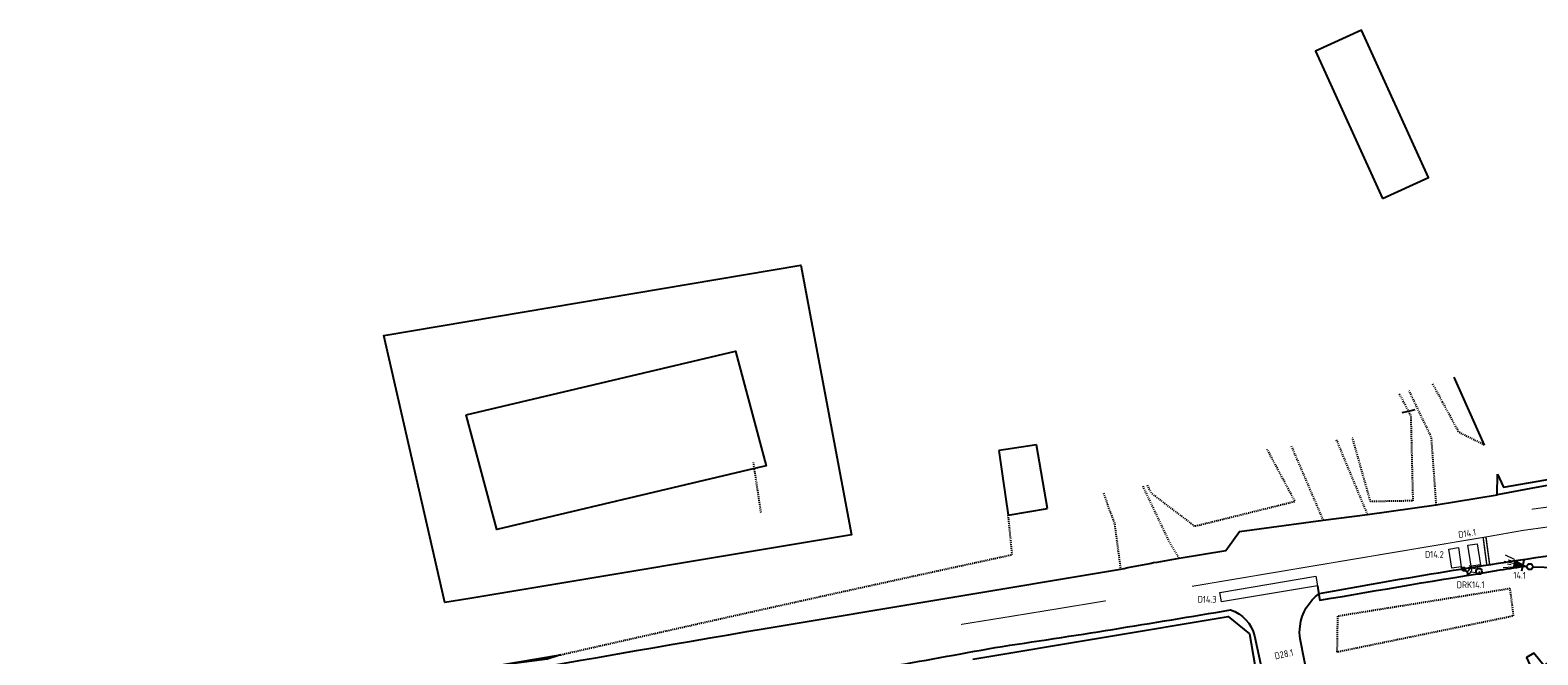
# Model space of a CAD drawing. Header units: metres. Extents: x 144112 to 146497, y 457631 to 458575.
# Tile 5 of 59: x 144524 to 144679, y 457754 to 457818. Entities that reach past the tile are written whole.
import ezdxf
from ezdxf.enums import TextEntityAlignment as Align

# ---------------------------------------------------------------- set-up
doc = ezdxf.new("R2010")
doc.units = ezdxf.units.M
doc.header["$LTSCALE"] = 0.25
for name, pattern in [('N237M200$0$11', [0.5, 0.25, -0.25]), ('N237M200$0$13', [1, 0.25, -0.75]), ('N237M200$0$31', [1, 0.75, -0.25]), ('N237M200$0$39', [3, 0.75, -2.25]), ('STIPPELFIJN', [0.375, 0.25, -0.125])]:
    doc.linetypes.add(name, pattern=pattern)
doc.layers.get('0').update_dxf_attribs({"linetype": 'CONTINUOUS', "lineweight": 0})
for name, color, linetype in [('B01_D', 1, 'CONTINUOUS'), ('B14_F', 1, 'CONTINUOUS'), ('KABEL-500', 3, 'CONTINUOUS'), ('MASTEN', 7, 'CONTINUOUS'), ('MOF', 6, 'CONTINUOUS'), ('N237M200$0$TM-L_1-1_10', 252, 'N237M200$0$11'), ('N237M200$0$TM-L_1-3_10', 252, 'N237M200$0$13'), ('N237M200$0$TM-L_3-1_10', 252, 'N237M200$0$31'), ('N237M200$0$TM-L_3-9_10', 252, 'N237M200$0$39'), ('N237M200$0$TM-L_C_30', 252, 'CONTINUOUS'), ('ONDERGROND', 7, 'CONTINUOUS'), ('TER-T02', 3, 'RASTER'), ('TOPOT05', 3, 'STIPPELFIJN'), ('TOPOT12', 5, 'STIPPELFIJN'), ('TOPOT50', 6, 'CONTINUOUS'), ('VRI - uitslijper', 1, 'CONTINUOUS'), ('VRI131 installatie$0$INST-T-CODE', 252, 'CONTINUOUS'), ('VRI131 lussen$0$LUS-T-CODE', 1, 'CONTINUOUS'), ('WEG-T01', 7, 'CONTINUOUS'), ('WEG-T06', 7, 'STIPPELFIJN'), ('WEG-T21', 12, 'CONTINUOUS'), ('x-wegmeubilair bs', 252, 'CONTINUOUS')]:
    doc.layers.add(name, color=color, linetype=linetype)
doc.layers.add('INSTALLATIE', color=3, linetype='CONTINUOUS', lineweight=0)
doc.layers.add('LUSSEN', color=7, linetype='CONTINUOUS', lineweight=0)
doc.styles.add('VRI131 installatie$0$I020-1', font='ISO', dxfattribs={"height": 2})
doc.styles.add('VRI131 lussen$0$I020-1', font='ISO', dxfattribs={"height": 2})
doc.linetypes.add('RASTER', pattern='A,0.25,-0.25,[150,BLOK.SHX,S=0.25,R=0,X=0,Y=0],-0.25,0.25', length=1)

# ---------------------------------------------------------------- blocks, each defined once
blk = doc.blocks.new('Masten1')
blk.add_circle((0, 0), 0.3)
blk = doc.blocks.new('VRI131 lussen$0$V_10X1')
blk.add_lwpolyline([(0.5, 0), (0.5, -10), (-0.5, -10), (-0.5, 0)], close=True)
at = {"layer": 'VRI131 lussen$0$LUS-T-CODE', "style": 'VRI131 lussen$0$I020-1'}
blk.add_attdef('LUS', text='', height=1, rotation=270, dxfattribs=at).set_placement((-0.02, -11.42), align=Align.MIDDLE)
blk = doc.blocks.new('VRI131 installatie$0$V_3X20LNT_S')
for p, q in [((1.7, 0.4), (2.67, 0.66)), ((1.7, 0), (2.7, 0)), ((1.9, 0.2), (2.3, 0.2)), ((1.7, -0.4), (2.67, -0.66)), ((1.9, -0.2), (2.3, -0.2))]:
    blk.add_line(p, q)
blk.add_solid([(0.3, 0), (1.7, 0.4), (1.7, -0.4)])
at = {"layer": 'x-wegmeubilair bs', "color": 3}
blk.add_line((0.7, 0.58), (0.7, -0.58), dxfattribs=at)
at = {"layer": 'VRI131 installatie$0$INST-T-CODE', "style": 'VRI131 installatie$0$I020-1'}
blk.add_attdef('LNT', text='', height=1, dxfattribs=at).set_placement((4.13, 0), align=Align.MIDDLE)
blk = doc.blocks.new('VRI131 installatie$0$V_DRK')
for p, q in [((0.22, 0.2), (0.82, 0.2)), ((0.22, -0.2), (0.81, -0.2))]:
    blk.add_line(p, q)
at = {"const_width": 0.259}
blk.add_lwpolyline([(1.69, -0.08, 1.135207), (1.45, 0.03, 0.843915)], format="xyb", close=True, dxfattribs=at)
blk.add_arc((1.17, -0.01), 0.416, 101.0729, 258.884)
at = {"layer": 'VRI131 installatie$0$INST-T-CODE', "style": 'VRI131 installatie$0$I020-1'}
for tag, p in [('INST1', (-1.93, 3.37)), ('INST', (-2.28, 2.08))]:
    blk.add_attdef(tag, text='', height=1, rotation=164.828, dxfattribs=at).set_placement(p, align=Align.MIDDLE)
blk.add_attdef('INST', text='', height=1, dxfattribs=at).set_placement((3.19, 0), align=Align.MIDDLE)
blk = doc.blocks.new('VRI131 lussen$0$V_1X2')
blk.add_lwpolyline([(-1, 0), (1, 0), (1, -1), (-1, -1), (-1, 0)])
at = {"layer": 'VRI131 lussen$0$LUS-T-CODE', "style": 'VRI131 lussen$0$I020-1'}
blk.add_attdef('LUS', text='', height=1, rotation=270, dxfattribs=at).set_placement((0.02, -2.42), align=Align.MIDDLE)
blk = doc.blocks.new('N237_ondergrond1')
at = {"layer": 'B01_D', "color": 8}
for points in [[(144623.99, 457775.05), (144623.28, 457774.95)], [(144623.28, 457774.95), (144623.69, 457772.05)], [(144627.15, 457775.51), (144623.99, 457775.05)], [(144628.28, 457768.98), (144627.15, 457775.51)], [(144623.69, 457772.05), (144624.24, 457768.28)], [(144624.24, 457768.28), (144628.28, 457768.98)]]:
    blk.add_lwpolyline(points, dxfattribs=at)
at = {"layer": 'B14_F', "color": 8}
blk.add_lwpolyline([(144662.76, 457800.86), (144667.49, 457803.02), (144660.58, 457818.16), (144655.85, 457816), (144662.76, 457800.86)], dxfattribs=at)
at = {"layer": 'N237M200$0$TM-L_1-1_10', "color": 8, "const_width": 0.1, "flags": 128}
for points in [[(144698.04, 457774.28, -0.122718), (144690.71, 457770.55), (144678.1, 457768.9)], [(144673.76, 457766.11, -0.029401), (144684.17, 457767.54), (144693.66, 457767.75)]]:
    blk.add_lwpolyline(points, format="xyb", dxfattribs=at)
at = {"layer": 'N237M200$0$TM-L_1-3_10', "color": 8, "const_width": 0.1, "flags": 128}
blk.add_lwpolyline([(144706.05, 457754.61, -0.009108), (144658.43, 457743.07)], format="xyb", dxfattribs=at)
at = {"layer": 'N237M200$0$TM-L_3-1_10', "color": 8, "const_width": 0.1, "flags": 128}
blk.add_lwpolyline([(144643.15, 457760.97), (144673.76, 457766.11)], dxfattribs=at)
at = {"layer": 'N237M200$0$TM-L_3-9_10', "color": 8, "const_width": 0.1, "flags": 128}
blk.add_lwpolyline([(144619.37, 457757.05, 0.001313), (144634.28, 457759.48, 0.001783)], format="xyb", dxfattribs=at)
at = {"layer": 'N237M200$0$TM-L_C_30', "color": 8, "const_width": 0.15, "flags": 128}
for points in [[(144673.48, 457763.2), (144673.11, 457766)], [(144673.77, 457763.25), (144673.4, 457766.05)]]:
    blk.add_lwpolyline(points, dxfattribs=at)
at = {"layer": 'TER-T02', "color": 8, "flags": 128}
for points in [[(144674.6, 457772.49), (144675.19, 457771.16), (144689.66, 457773.66), (144692.16, 457774.5), (144694.46, 457775.72), (144696.55, 457777.33), (144698.27, 457779.55), (144700.91, 457784.37), (144705.28, 457803.53)], [(144673.25, 457775.5), (144670.12, 457782.47)], [(144664.76, 457778.83), (144665.41, 457778.98)], [(144665.41, 457778.98), (144666.1, 457779.14)], [(144620.58, 457753.47), (144646.85, 457757.86), (144649.05, 457756.07), (144649.62, 457752.91)]]:
    blk.add_lwpolyline(points, dxfattribs=at)
blk.add_lwpolyline([(144568.82, 457759.72), (144566.25, 457759.29), (144559.95, 457786.75), (144602.87, 457794.01), (144608.09, 457766.27)], close=True, dxfattribs=at)
at = {"layer": 'TOPOT05', "color": 8, "flags": 128}
for points in [[(144664.48, 457780.75), (144665.41, 457778.98)], [(144665.41, 457778.98), (144665.66, 457778.5), (144665.87, 457769.76), (144661.52, 457769.68), (144659.67, 457776.23)], [(144638.53, 457771.37), (144638.94, 457770.56), (144643.42, 457767.16), (144653.74, 457769.71), (144650.87, 457775.07)]]:
    blk.add_lwpolyline(points, dxfattribs=at)
blk.add_lwpolyline([(144578.15, 457753.93, -0.002775), (144624.64, 457764.23), (144624.24, 457768.28)], format="xyb", dxfattribs=at)
blk.add_lwpolyline([(144675.89, 457760.73), (144658.12, 457757.89), (144658.06, 457754.23), (144676.25, 457757.95)], close=True, dxfattribs=at)
at = {"layer": 'TOPOT12', "color": 8}
for p, q in [((144598.11, 457773.07), (144598.01, 457773.71)), ((144598.79, 457768.57), (144598.11, 457773.07))]:
    blk.add_line(p, q, dxfattribs=at)
at = {"layer": 'TOPOT50', "color": 8}
for points in [[(144568.44, 457778.59), (144596.15, 457785.14), (144599.3, 457773.35), (144598.11, 457773.07)], [(144598.11, 457773.07), (144571.59, 457766.8), (144568.44, 457778.59)], [(144578.15, 457753.93), (144576.79, 457753.47), (144571.26, 457752.76)], [(144571.26, 457752.76), (144578.15, 457753.93)]]:
    blk.add_lwpolyline(points, dxfattribs=at)
at = {"layer": 'WEG-T01', "color": 8}
for points in [[(144690.16, 457772.98, -0.050945), (144686.42, 457772.54), (144678.56, 457771.12), (144674.54, 457770.38)], [(144655.64, 457749.63), (144655.45, 457749.63), (144654.28, 457755.56, -0.069376), (144654.26, 457756.89, -0.212324), (144656.27, 457760.23, -0.009954), (144680.83, 457764.26), (144681.59, 457763.83), (144682.86, 457761.58), (144684.06, 457761.11), (144684.37, 457760.51), (144684.41, 457760.18)], [(144476.01, 457739.08), (144476.25, 457737.64, 0.084214), (144477.8, 457736.08, 0.001878), (144599.23, 457756.65), (144635.79, 457762.73)], [(144635.79, 457762.73, -0.014541), (144641.82, 457763.85)], [(144499.97, 457734.69), (144546.84, 457742.63), (144562.6, 457745.16, 0.002865), (144600.22, 457750.72, 0.005248), (144622.88, 457754.68, 0.005672), (144647.1, 457758.55, -0.257219), (144649.58, 457755.88), (144651.19, 457748.45), (144650.94, 457748.33)]]:
    blk.add_lwpolyline(points, format="xyb", dxfattribs=at)
for points in [[(144674.54, 457770.38), (144674.6, 457772.49)], [(144668.29, 457769.36), (144674.54, 457770.38)], [(144661.21, 457768.37), (144668.29, 457769.36)], [(144641.82, 457763.85), (144646.62, 457764.66), (144648.02, 457766.62), (144656.64, 457767.76)], [(144656.64, 457767.76), (144661.21, 457768.37)]]:
    blk.add_lwpolyline(points, dxfattribs=at)
at = {"layer": 'WEG-T06', "color": 8, "flags": 128}
for points in [[(144666.38, 457779.22), (144665.5, 457781.06)], [(144668.93, 457779.93), (144667.92, 457781.8)], [(144673.25, 457775.5), (144670.62, 457776.8), (144668.93, 457779.93)], [(144668.29, 457769.36), (144667.79, 457776.29), (144666.38, 457779.22)], [(144653.36, 457775.4), (144656.64, 457767.76)], [(144661.21, 457768.37), (144658.03, 457776.02)], [(144641.82, 457763.85), (144640.82, 457765.55), (144638.09, 457771.29)]]:
    blk.add_lwpolyline(points, dxfattribs=at)
blk.add_lwpolyline([(144634.05, 457770.55, 0.022657), (144635.15, 457767.53), (144635.79, 457762.73)], format="xyb", dxfattribs=at)
at = {"layer": 'WEG-T21', "color": 8}
blk.add_lwpolyline([(144684.07, 457758.74), (144683.81, 457758.81), (144683.26, 457757.17), (144682.74, 457756.27), (144681.06, 457754.23, -0.058745), (144679.34, 457752.83), (144678.34, 457754.1), (144677.58, 457753.66), (144678.27, 457752.13), (144676.75, 457751.41), (144671.27, 457749.98), (144656.47, 457746.66), (144655.89, 457749.74), (144655.64, 457749.63)], format="xyb", dxfattribs=at)

msp = doc.modelspace()

# ---------------------------------------------------------------- linework, layer by layer
msp.add_lwpolyline([(144672.51, 457765.35), (144672.85, 457763.18), (144671.86, 457763.03), (144671.53, 457765.2), (144672.51, 457765.35)])
at = {"layer": 'KABEL-500'}
for p, q in [((144671.47, 457762.45), (144671.53, 457762.1)), ((144678.21, 457762.98), (144680.55, 457762.89))]:
    msp.add_line(p, q, dxfattribs=at)
msp.add_lwpolyline([(144656.21, 457760.09), (144656.31, 457759.54, -0.002612), (144674.87, 457762.65, -0.001112), (144677.62, 457763.06)], format="xyb", dxfattribs=at)
at = {"layer": 'KABEL-500', "elevation": 6.41}
msp.add_lwpolyline([(144672.68, 457762.51), (144672.72, 457762.3)], dxfattribs=at)
at = {"layer": 'MOF', "const_width": 0.0673}
msp.add_lwpolyline([(144671.51, 457762.44, -1.135207), (144671.44, 457762.47, -0.843915)], format="xyb", close=True, dxfattribs=at)
at = {"layer": 'VRI - uitslijper'}
for p, q in [((144670.86, 457762.98), (144670.9, 457762.75)), ((144671.87, 457762.91), (144671.86, 457763.03)), ((144656.05, 457761.02), (144656.21, 457760.09))]:
    msp.add_line(p, q, dxfattribs=at)
for points in [[(144671.47, 457762.45), (144670.9, 457762.75)], [(144671.47, 457762.45), (144671.87, 457762.91)]]:
    msp.add_lwpolyline(points, dxfattribs=at)

# ---------------------------------------------------------------- block references
at = {"layer": 'INSTALLATIE'}
ref = msp.add_blockref('VRI131 installatie$0$V_3X20LNT_S', (144677.91, 457762.99), dxfattribs=dict(at, rotation=168.4851866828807))
ref.add_attrib('LNT', '14.1', dxfattribs={"layer": 'VRI131 installatie$0$INST-T-CODE', "color": 1, "height": 0.7, "style": 'VRI131 installatie$0$I020-1'}).set_placement((144676.86, 457762.1), align=Align.MIDDLE)
ref = msp.add_blockref('VRI131 installatie$0$V_DRK', (144672.68, 457762.51, 6.41), dxfattribs=dict(at, rotation=171.9329634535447))
ref.add_attrib('INST', 'DRK14.1', dxfattribs={"layer": 'VRI131 installatie$0$INST-T-CODE', "color": 1, "height": 0.7, "style": 'VRI131 installatie$0$I020-1'}).set_placement((144671.82, 457761.13, 6.41), align=Align.MIDDLE)
at = {"layer": 'LUSSEN'}
ref = msp.add_blockref('VRI131 lussen$0$V_1X2', (144670.71, 457763.97), dxfattribs=dict(at, rotation=278.6929082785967))
ref.add_attrib('LUS', 'D14.2', dxfattribs={"layer": 'x-wegmeubilair bs', "color": 1, "height": 0.7, "style": 'VRI131 lussen$0$I020-1'}).set_placement((144668.09, 457764.25), align=Align.MIDDLE)
ref = msp.add_blockref('VRI131 lussen$0$V_10X1', (144655.97, 457761.51), dxfattribs=dict(at, rotation=279.5253638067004))
ref.add_attrib('LUS', 'D14.3', dxfattribs={"layer": 'VRI131 lussen$0$LUS-T-CODE', "height": 0.7, "style": 'VRI131 lussen$0$I020-1'}).set_placement((144644.7, 457759.64), align=Align.MIDDLE)
at = {"layer": 'MASTEN', "rotation": 101.433398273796}
for p in [(144672.68, 457762.51, 6.41), (144677.91, 457762.99)]:
    msp.add_blockref('Masten1', p, dxfattribs=at)
at = {"layer": 'ONDERGROND'}
msp.add_blockref('N237_ondergrond1', (0, 0), dxfattribs=at)

# ---------------------------------------------------------------- texts
at = {"layer": 'VRI131 lussen$0$LUS-T-CODE', "style": 'VRI131 lussen$0$I020-1'}
for tag, rotation, p in [('D14.1', 8.6929, (144671.46, 457766.41, 6.41)), ('D28.1', 12.2696, (144652.6, 457753.99))]:
    msp.add_attdef(tag, text='D', height=0.7, rotation=rotation, dxfattribs=at).set_placement(p, align=Align.MIDDLE)

doc.saveas('drawing.dxf')
